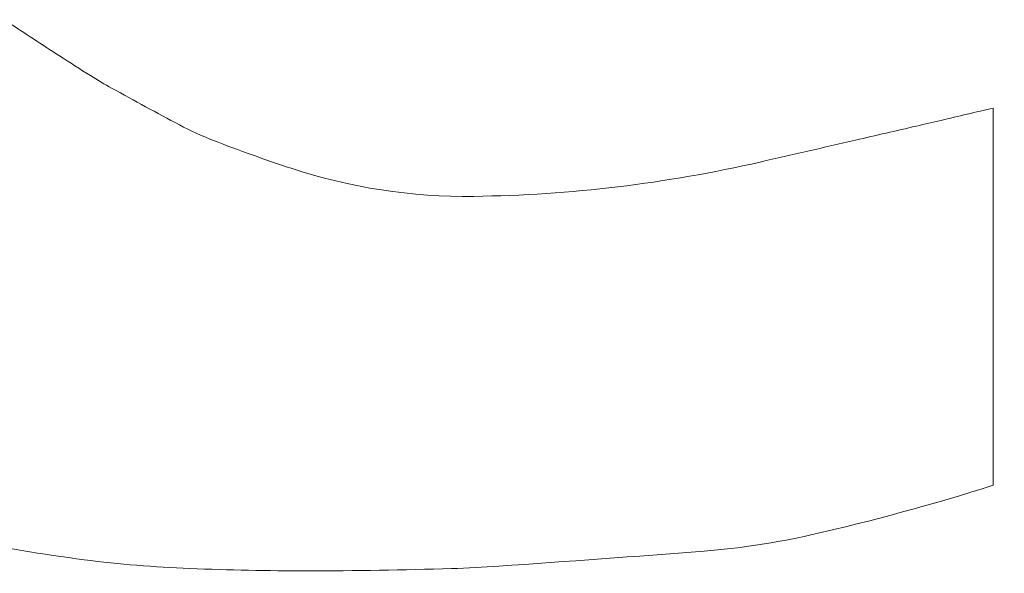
# Model space of a CAD drawing. Header units: metres. Extents: x 0 to 0.185, y 0 to 0.12.
# Tile 12 of 256: x 0.043078 to 0.043959, y 0.112886 to 0.113382. Entities that reach past the tile are written whole.
import ezdxf
from ezdxf.enums import TextEntityAlignment as Align

# ---------------------------------------------------------------- set-up
doc = ezdxf.new("R2010")
doc.units = ezdxf.units.M
doc.header["$MEASUREMENT"] = 0
doc.layers.get('0').update_dxf_attribs({"lineweight": 18})
doc.layers.add('RAM_Logo_HSB', color=7, linetype='Continuous', lineweight=0, true_color=0x009fd6)
doc.styles.add('arial', font='arial.ttf')
doc.styles.add('ROMANS', font='arial.ttf', dxfattribs={"width": 0.8, "height": 0.0009})

# ---------------------------------------------------------------- blocks, each defined once
blk = doc.blocks.new('hsb_logo')
at = {"layer": 'RAM_Logo_HSB', "color": 7}
blk.add_lwpolyline([(0.0397382, 0.00579784, 0.018667), (0.03984928, 0.00577932, 0.022194), (0.03994369, 0.00577142, 0.009771), (0.04004874, 0.00576937, 0.007941), (0.04017801, 0.00577142, 0.009305), (0.04022042, 0.00577356, 0.002147), (0.04040392, 0.00578703, 0.036668), (0.04049954, 0.00580157, 0.020945), (0.04066276, 0.00584605), (0.04066276, 0.00618385, -0.000365), (0.04061603, 0.00617284, -0.000775), (0.04059399, 0.0061677, -0.000332), (0.0405395, 0.00615512, -0.000212), (0.04045415, 0.00613551, -0.053045), (0.04019792, 0.00610476, -0.083099), (0.04003444, 0.00612987, -0.013239), (0.03996496, 0.00615481, -0.02914), (0.03993445, 0.00616878, -0.004554), (0.03987412, 0.0062015, -0.01396), (0.03985484, 0.00621289, -0.003377), (0.03982703, 0.00623066, -0.002015), (0.03978074, 0.00626093, -0.006365)], format="xyb", dxfattribs=at)
blk = doc.blocks.new('HSB_Stempel_D')
at = {"layer": 'RAM_Logo_HSB'}
blk.add_blockref('hsb_logo', (0.00328636, 0.10711863), dxfattribs=at)
at = {"linetype": 'Continuous', "style": 'ROMANS'}
for tag, p, height in [('BLÄTTER', (0.15292452, 0.1044937), 0.0035), ('BLATT', (0.17189336, 0.1044937), 0.0035), ('PLAN-NR.', (0.15509652, 0.09685956), 0.0035), ('NAME', (0.17227067, 0.08437842), 0.002), ('DATUM', (0.15324946, 0.08398927), 0.002), ('NAME', (0.17227067, 0.07837842), 0.002), ('DATUM', (0.15324946, 0.07798927), 0.002), ('NAME', (0.17227067, 0.06637842), 0.002), ('DATUM', (0.15324946, 0.06598927), 0.002), ('NAME', (0.17227067, 0.06037842), 0.002), ('DATUM', (0.15324946, 0.05998927), 0.002), ('NAME', (0.17227067, 0.05437842), 0.002), ('DATUM', (0.15324946, 0.05398927), 0.002), ('MAßSTAB', (0.00233235, 0.02851972), 0.0035)]:
    blk.add_attdef(tag, p, '', height=height, dxfattribs=at)
at = {"linetype": 'Continuous', "style": 'arial'}
for tag, height, p in [('PLANART', 0.0035, (0.10880451, 0.0419884)), ('BEZIRK', 0.004, (0.10880451, 0.03660926))]:
    blk.add_attdef(tag, text='', height=height, dxfattribs=at).set_placement(p, align=Align.TOP_CENTER)
for tag, height, p in [('BEZEICHNUNG', 0.0045, (0.10902059, 0.02369355)), ('STRECKE', 0.0035, (0.10880451, 0.01477853)), ('KILOMETRIERUNG', 0.0035, (0.10880451, 0.0088888))]:
    blk.add_attdef(tag, text='', height=height, dxfattribs=at).set_placement(p, align=Align.CENTER)

msp = doc.modelspace()

# ---------------------------------------------------------------- block references
at = {"linetype": 'Continuous'}
msp.add_blockref('HSB_Stempel_D', (0, 0), dxfattribs=at)

doc.saveas('drawing.dxf')
